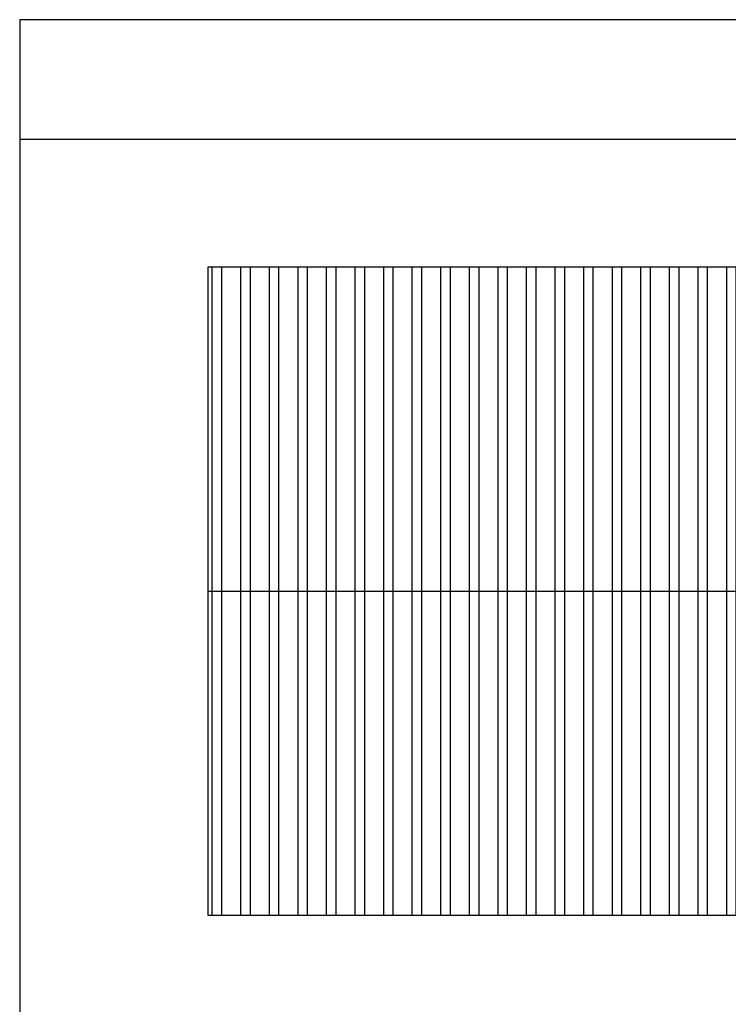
# Model space of a CAD drawing. Header units: millimetres. Extents: x 1990 to 2289, y -735 to 515.
# Tile 32 of 43: x 1990 to 2002, y 478 to 494. Entities that reach past the tile are written whole.
import ezdxf

# ---------------------------------------------------------------- set-up
doc = ezdxf.new("R2010")
doc.units = ezdxf.units.MM

msp = doc.modelspace()

# ---------------------------------------------------------------- hatches: boundary and pattern name
h = msp.add_hatch()
h.set_pattern_fill('ANSI32', color=1, scale=0.05, angle=45)
h.set_pattern_definition([(90, (13.9204, -895.74407), (-0.47625, 8e-17), []), (90, (14.07913, -895.5853), (-0.47625, 8e-17), [])])
h.paths.add_polyline_path([(2036.293, 427.068), (1992.755, 427.068), (1992.755, 421.798), (2036.293, 421.798)])
h.paths.add_polyline_path([(2036.293, 432.339), (1992.755, 432.339), (1992.755, 427.068), (2036.293, 427.068)])
h.paths.add_polyline_path([(2039.29, 484.875), (2015.276, 484.875), (2015.276, 479.347), (2039.29, 479.347)])
h.paths.add_polyline_path([(2006.509, 484.871), (1993.147, 484.871), (1993.147, 479.459), (2006.509, 479.459)])
h.paths.add_polyline_path([(2006.509, 490.282), (1993.147, 490.282), (1993.147, 484.871), (2006.509, 484.871)])
h.paths.add_polyline_path([(2039.29, 490.402), (2015.276, 490.402), (2015.276, 484.875), (2039.29, 484.875)])

# ---------------------------------------------------------------- linework, layer by layer
for p, q in [((2047.59, 494.402), (1990.006, 494.402)), ((1990.006, 494.402), (1990.006, 419.966)), ((2046.59, 492.402), (1990.006, 492.402)), ((1993.147, 484.871), (2006.509, 484.871))]:
    msp.add_line(p, q)
msp.add_lwpolyline([(1993.147, 490.282), (2006.509, 490.282), (2006.509, 479.459), (1993.147, 479.459)], close=True)

doc.saveas('drawing.dxf')
